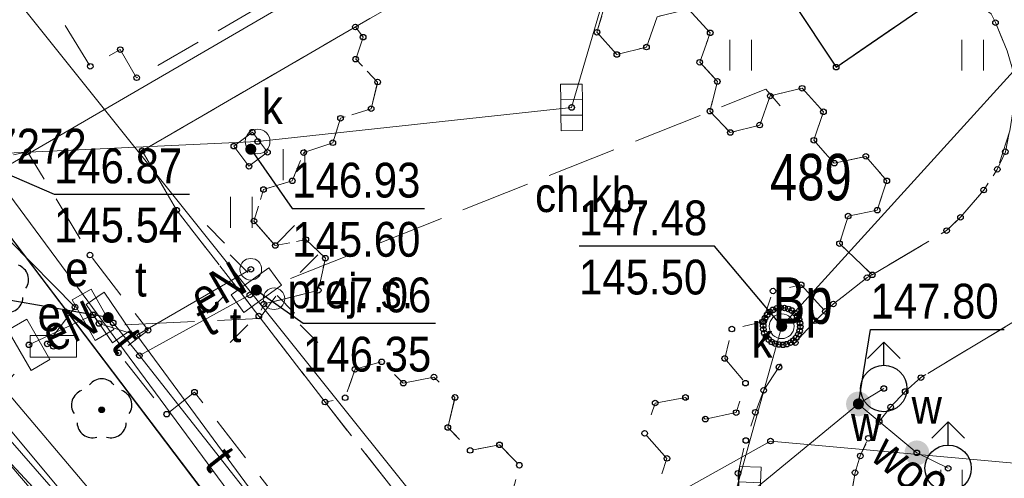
# Model space of a CAD drawing. Header units: metres. Extents: x 5548743 to 5556416, y 5707500 to 5714000.
# Tile 214 of 244: x 5554399 to 5554431, y 5710531 to 5710546. Entities that reach past the tile are written whole.
import ezdxf
from ezdxf.enums import TextEntityAlignment as Align

# ---------------------------------------------------------------- set-up
doc = ezdxf.new("R2010")
doc.units = ezdxf.units.M
for name, pattern in [('1.5_0.75', [2.25, 1.5, -0.75]), ('2.25_0.75', [3, 2.25, -0.75]), ('219-1000', [0]), ('suep_nn_1000', [0])]:
    doc.linetypes.add(name, pattern=pattern)
doc.layers.get('0').update_dxf_attribs({"color": 2, "lineweight": 5})
doc.styles.get("Standard").update_dxf_attribs({"font": 'Working1250', "width": 0.75})
doc.linetypes.add('otdn_1000', pattern='A,7,0,[21,ksztalty.shx,S=0.7,R=0,X=0,Y=0]', length=7)

# ---------------------------------------------------------------- blocks, each defined once
blk = doc.blocks.new('US05')
at = {"color": 0, "linetype": 'Continuous', "lineweight": 13}
for p, q in [((-0.75, -0.35), (-0.75, 0.35)), ((-0.75, 0.35), (-0.25, 0.35)), ((-0.25, -0.35), (-0.25, 0.35)), ((-0.25, 0.35), (0.25, 0.35)), ((0.25, -0.35), (0.25, 0.35)), ((0.25, 0.35), (0.75, 0.35)), ((0.75, -0.35), (0.75, 0.35)), ((-0.75, -0.35), (-0.25, -0.35)), ((-0.25, -0.35), (0.25, -0.35)), ((0.25, -0.35), (0.75, -0.35))]:
    blk.add_line(p, q, dxfattribs=at)
blk = doc.blocks.new('SUWH')
at = {"color": 0, "linetype": 'Continuous'}
for p in [(-0.531, 0.969), (0, 0.75), (0.531, 0.969)]:
    blk.add_line(p, (0, 1.5), dxfattribs=at)
blk.add_circle((0, 0), 0.75, dxfattribs=at)
blk = doc.blocks.new('US25')
at = {"linetype": 'Continuous', "lineweight": 13}
h = blk.add_hatch(color=0, dxfattribs=at)
edge = h.paths.add_edge_path()
edge.add_arc((0, 0), 0.4, 0, 360)
blk = doc.blocks.new('PW01')
at = {"linetype": 'Continuous', "lineweight": 13}
h = blk.add_hatch(color=0, dxfattribs=at)
edge = h.paths.add_edge_path()
edge.add_arc((0, 0), 0.18, 0, 360)
blk = doc.blocks.new('TU04')
at = {"color": 0, "linetype": 'Continuous', "lineweight": 13}
for p, q in [((0, 0), (0, 1)), ((0.7, 0), (0.7, 1))]:
    blk.add_line(p, q, dxfattribs=at)
blk = doc.blocks.new('US22')
at = {"color": 0, "linetype": 'Continuous', "lineweight": 0}
blk.add_circle((0, 0), 0.4, dxfattribs=at)
blk = doc.blocks.new('OP021')
at = {"linetype": 'Continuous', "lineweight": 13}
h = blk.add_hatch(color=0, dxfattribs=at)
edge = h.paths.add_edge_path()
edge.add_arc((0, 0), 0.1, 0, 360)
at = {"color": 0, "linetype": 'Continuous', "lineweight": -3}
for centre, start, end in [((0, 0.5), 38.316, 141.684), ((-0.476, 0.154), 110.388, 213.756), ((0.476, 0.154), 326.244, 69.612), ((-0.294, -0.404), 182.272, 285.64), ((0.294, -0.404), 254.36, 357.728), ((0.294, -0.404), 254.36, 357.728)]:
    blk.add_arc(centre, 0.5, start, end, dxfattribs=at)
blk = doc.blocks.new('US18')
at = {"color": 0, "linetype": 'Continuous', "lineweight": 13}
for p, q in [((-0.75, -0.35), (-0.75, 0.35)), ((-0.75, 0.35), (0.75, 0.35)), ((0.75, -0.35), (0.75, 0.35)), ((-0.75, -0.35), (0.75, -0.35))]:
    blk.add_line(p, q, dxfattribs=at)
blk = doc.blocks.new('US20')
at = {"color": 0, "linetype": 'Continuous', "lineweight": 13}
for p, q in [((-0.75, -0.35), (-0.75, 0.35)), ((-0.75, 0.35), (0.75, 0.35)), ((0.75, -0.35), (0.75, 0.35)), ((-0.75, -0.35), (0.75, -0.35))]:
    blk.add_line(p, q, dxfattribs=at)
blk = doc.blocks.new('SM01')
at = {"color": 0, "linetype": 'Continuous', "lineweight": 13}
for p, q in [((-0.848, 0.848), (-1.414, 1.414)), ((0.849, 0.848), (1.414, 1.414)), ((-0.848, -0.849), (-1.414, -1.414)), ((0.849, -0.849), (1.414, -1.414))]:
    blk.add_line(p, q, dxfattribs=at)
blk.add_circle((0, 0), 0.35, dxfattribs=at)
blk = doc.blocks.new('SUEP1')
at = {"color": 0, "linetype": 'Continuous'}
for p, q in [((7.5, 0), (5.25, 0.75)), ((22.5, 0), (20.25, 0.75)), ((0, 0), (7.5, 0)), ((7.5, 0), (5.25, -0.75)), ((7.5, 0), (22.5, 0)), ((22.5, 0), (20.25, -0.75))]:
    blk.add_line(p, q, dxfattribs=at)
blk = doc.blocks.new('PIKIETAW1891')
at = {"color": 0}
blk.add_circle((0, 0), 0.09, dxfattribs=at)

msp = doc.modelspace()

# ---------------------------------------------------------------- linework, layer by layer
at = {"layer": '218-kontur użytku gruntowego', "color": 3, "linetype": 'CONTINUOUS', "lineweight": 18, "flags": 128}
for points in [[(5554397.9, 5710540.87), (5554434.63, 5710562.21)], [(5554434.63, 5710562.21), (5554397.9, 5710540.87)], [(5554413.41, 5710519.89), (5554397.9, 5710540.87)], [(5554397.9, 5710540.87), (5554413.41, 5710519.89)]]:
    msp.add_lwpolyline(points, dxfattribs=at)
at = {"layer": '219-działka ewidencyjna', "color": 7, "linetype": '219-1000', "lineweight": 18, "flags": 128}
for points in [[(5554434.63, 5710562.21), (5554397.9, 5710540.87)], [(5554397.9, 5710540.87), (5554413.41, 5710519.89)]]:
    msp.add_lwpolyline(points, dxfattribs=at)
at = {"layer": 'chodnik', "color": 7, "linetype": '1.5_0.75', "lineweight": 18, "flags": 128}
for points in [[(5554409.6, 5710545.62), (5554415.1, 5710548.81), (5554424.57, 5710554.26), (5554423.48, 5710556.08), (5554421.45, 5710554.89), (5554419.97, 5710557.46), (5554419.57, 5710558.15), (5554416.73, 5710556.51), (5554417.08, 5710555.92), (5554418.62, 5710553.3), (5554415.59, 5710551.64), (5554414.79, 5710552.95), (5554411.31, 5710550.93), (5554410.54, 5710552.2), (5554410.21, 5710552.76), (5554407.17, 5710551.01), (5554407.6, 5710550.29), (5554409.1, 5710547.77), (5554402.53, 5710543.98), (5554402, 5710544.89), (5554401.03, 5710544.35), (5554386.59, 5710567.79), (5554374.1, 5710581.99), (5554358.19, 5710600.16), (5554356.05, 5710597.82), (5554384.2, 5710565.77), (5554398.04, 5710543.15), (5554393.98, 5710542.22), (5554393.69, 5710541.86), (5554394.87, 5710540.63), (5554399, 5710541.59), (5554401.02, 5710538.25), (5554402.9, 5710535.82), (5554401.94, 5710535.09), (5554403.5, 5710533.11), (5554404.4, 5710533.82), (5554408.42, 5710528.67), (5554407.51, 5710528), (5554409.02, 5710525.97), (5554409.97, 5710526.73), (5554411.75, 5710524.49), (5554416.03, 5710519.11), (5554418.7, 5710520.56), (5554418.31, 5710521.08), (5554416.25, 5710523.69), (5554414.24, 5710526.31), (5554408.62, 5710533.5), (5554406.48, 5710536.28), (5554403.82, 5710539.7), (5554402.71, 5710541.62)], [(5554416.25, 5710523.69), (5554418.31, 5710521.08), (5554418.67, 5710522.47), (5554419.62, 5710522.66), (5554419.96, 5710523.65), (5554420.91, 5710523.88), (5554421.2, 5710524.77), (5554422.2, 5710524.98), (5554422.57, 5710526.02), (5554423, 5710526.28), (5554422.56, 5710527.53), (5554422.21, 5710528.72), (5554422.02, 5710529.61), (5554421.77, 5710529.57), (5554421.44, 5710528.53), (5554420.47, 5710528.35), (5554419.81, 5710529.04), (5554418.81, 5710528.84), (5554418.15, 5710529.53), (5554418.42, 5710530.5), (5554419.35, 5710530.72), (5554419.67, 5710531.68), (5554418.95, 5710532.49), (5554419.29, 5710533.47), (5554420.27, 5710533.65), (5554420.91, 5710532.95), (5554421.91, 5710533.16), (5554422.21, 5710534.11), (5554421.54, 5710534.91), (5554421.77, 5710535.86), (5554422.76, 5710536.09), (5554423.1, 5710537.09), (5554424.01, 5710537.29), (5554424.79, 5710536.43), (5554425.05, 5710536.67), (5554426.14, 5710537.52), (5554426.31, 5710537.61), (5554425.25, 5710538.62), (5554425.53, 5710539.51), (5554426.47, 5710539.7), (5554426.78, 5710540.65), (5554426.1, 5710541.44), (5554425.08, 5710541.22), (5554424.42, 5710541.96), (5554424.73, 5710542.88), (5554424.04, 5710543.64), (5554423.01, 5710543.39), (5554422.67, 5710542.45), (5554421.72, 5710542.21), (5554421.06, 5710542.9), (5554421.3, 5710543.86), (5554420.73, 5710544.48), (5554421.07, 5710545.43), (5554420.37, 5710546.19), (5554419.36, 5710545.95), (5554419.01, 5710544.97), (5554418.05, 5710544.73), (5554417.41, 5710545.45), (5554417.69, 5710546.4), (5554416.95, 5710547.19), (5554415.94, 5710546.93), (5554415.31, 5710547.69), (5554415.49, 5710548.3), (5554415.1, 5710548.81), (5554409.6, 5710545.62), (5554409.85, 5710545.29), (5554409.61, 5710544.58), (5554410.32, 5710543.84), (5554410.11, 5710542.98), (5554409.12, 5710542.67), (5554408.87, 5710541.88), (5554407.93, 5710541.56), (5554407.56, 5710540.65), (5554406.63, 5710540.37), (5554406.32, 5710539.35), (5554407.01, 5710538.56), (5554408, 5710538.75), (5554408.63, 5710538.15), (5554408.4, 5710537.11), (5554406.64, 5710536.67), (5554406.48, 5710536.28), (5554408.62, 5710533.5), (5554409.27, 5710533.64), (5554409.59, 5710534.56), (5554410.45, 5710534.8), (5554411.15, 5710534.11), (5554412.14, 5710534.31), (5554412.82, 5710533.65), (5554412.59, 5710532.68), (5554413.31, 5710531.94), (5554414.26, 5710532.12), (5554414.9, 5710531.46), (5554414.67, 5710530.56), (5554413.74, 5710530.3), (5554413.39, 5710529.31), (5554414.05, 5710528.59), (5554413.81, 5710527.68), (5554414.53, 5710526.85), (5554415.56, 5710527.04), (5554416.17, 5710526.44), (5554415.88, 5710525.47), (5554416.58, 5710524.67)]]:
    msp.add_lwpolyline(points, close=True, dxfattribs=at)
at = {"layer": 'jezdnia', "color": 7, "linetype": '2.25_0.75', "lineweight": 18, "flags": 128}
for points in [[(5554423.49, 5710524.76), (5554423.5, 5710524.08), (5554423.27, 5710523.12), (5554422.19, 5710520.04), (5554424.16, 5710521.11), (5554428.59, 5710523.58), (5554433.01, 5710525.89), (5554429.02, 5710525.66), (5554428.06, 5710526.15), (5554427.22, 5710526.64), (5554426.77, 5710527.04), (5554426.29, 5710528.2), (5554426.08, 5710528.67), (5554425.81, 5710529.6), (5554425.75, 5710529.8), (5554425.68, 5710530.16), (5554425.67, 5710530.74), (5554425.75, 5710531.22), (5554425.92, 5710531.76), (5554426.18, 5710532.33), (5554426.53, 5710532.87), (5554426.9, 5710533.34), (5554427.37, 5710533.84), (5554427.88, 5710534.29), (5554431.3, 5710536.35), (5554431.9, 5710536.68), (5554432.79, 5710537.03), (5554433.3, 5710537.11), (5554433.82, 5710537.08), (5554434.46, 5710536.98), (5554435.04, 5710536.81), (5554435.57, 5710536.62), (5554436.05, 5710536.38), (5554436.49, 5710536.06), (5554436.99, 5710535.62), (5554437.38, 5710535.1), (5554439.15, 5710532.63), (5554448.02, 5710538.58), (5554448.29, 5710538.82), (5554448.5, 5710539), (5554448.52, 5710539.31), (5554434.27, 5710560.71), (5554430.08, 5710557.92), (5554424.57, 5710554.26), (5554424.97, 5710553.64), (5554420.86, 5710550.76), (5554425.14, 5710544.32), (5554427.99, 5710546.27), (5554428.77, 5710546.5), (5554429.14, 5710546.49), (5554429.5, 5710546.43), (5554429.84, 5710546.27), (5554430.15, 5710546.04), (5554430.29, 5710545.76), (5554430.67, 5710544.85), (5554430.94, 5710543.91), (5554430.89, 5710543.59), (5554430.85, 5710542.88), (5554430.75, 5710542.26), (5554430.35, 5710541.02), (5554429.91, 5710540.35), (5554429.16, 5710539.47), (5554428.71, 5710539.04), (5554426.31, 5710537.61), (5554426.14, 5710537.52), (5554425.05, 5710536.67), (5554424.79, 5710536.43), (5554424.46, 5710536.13), (5554423.82, 5710535.42), (5554423.29, 5710534.63), (5554422.8, 5710533.88), (5554422.53, 5710533.17), (5554422.22, 5710532.26), (5554421.97, 5710531.2), (5554422.02, 5710529.61), (5554422.21, 5710528.72), (5554422.56, 5710527.53), (5554423, 5710526.28), (5554423.34, 5710525.67), (5554423.44, 5710525.37)], [(5554349.2, 5710506.12), (5554347.79, 5710504.73), (5554345.62, 5710502.56), (5554346.13, 5710502.05), (5554355.97, 5710492.22), (5554356.42, 5710491.77), (5554357.25, 5710490.94), (5554357.4, 5710490.79), (5554370.91, 5710477.32), (5554371.36, 5710476.91), (5554371.82, 5710476.4), (5554372.76, 5710474.83), (5554373.11, 5710473.91), (5554373.2, 5710473.08), (5554373.16, 5710472.16), (5554372.84, 5710471.07), (5554380.83, 5710483.08), (5554379.04, 5710481.37), (5554377.53, 5710480.89), (5554376.56, 5710481.41), (5554376.24, 5710482.57), (5554376.67, 5710483.77), (5554377.63, 5710485.24), (5554385.64, 5710493.3), (5554395.08, 5710502.7), (5554403.72, 5710511.31), (5554405.02, 5710513.02), (5554405.93, 5710515.08), (5554406.37, 5710517.06), (5554406.48, 5710518.65), (5554406.24, 5710520.89), (5554405.58, 5710522.95), (5554404.65, 5710524.61), (5554403.44, 5710526.16), (5554392.39, 5710538.04), (5554372.75, 5710518.44), (5554376.17, 5710514.97), (5554392.24, 5710522.41), (5554393.4, 5710523.56), (5554394.6, 5710524.09), (5554396.56, 5710524.32), (5554398.18, 5710523.91), (5554399.68, 5710522.85), (5554400.57, 5710521.71), (5554401.15, 5710519.68), (5554400.75, 5710517.28), (5554399.29, 5710515.34), (5554392.24, 5710522.41), (5554376.17, 5710514.97), (5554372.41, 5710511.24), (5554366.42, 5710496.69), (5554373.52, 5710489.64), (5554373.15, 5710489.18), (5554371.8, 5710488.35), (5554370.28, 5710488.03), (5554368.28, 5710488.18), (5554366.06, 5710489.38), (5554365.07, 5710490.8), (5554364.6, 5710492.63), (5554364.77, 5710494.14), (5554365.27, 5710495.3), (5554365.72, 5710495.96), (5554366.42, 5710496.69), (5554372.41, 5710511.24), (5554368.95, 5710514.67), (5554354.7, 5710500.51), (5554353.45, 5710501.86)]]:
    msp.add_lwpolyline(points, close=True, dxfattribs=at)
at = {"layer": 'komora podziemna', "color": 34, "linetype": 'CONTINUOUS', "lineweight": 18, "flags": 128}
msp.add_lwpolyline([(5554423, 5710536.41), (5554423.1, 5710536.48), (5554423.22, 5710536.53), (5554423.34, 5710536.55), (5554423.47, 5710536.54), (5554423.59, 5710536.51), (5554423.7, 5710536.46), (5554423.8, 5710536.38), (5554423.88, 5710536.28), (5554423.94, 5710536.17), (5554423.97, 5710536.05), (5554423.98, 5710535.93), (5554423.96, 5710535.8), (5554423.92, 5710535.69), (5554423.85, 5710535.58), (5554423.76, 5710535.49), (5554423.66, 5710535.42), (5554423.54, 5710535.37), (5554423.42, 5710535.35), (5554423.29, 5710535.36), (5554423.17, 5710535.39), (5554423.06, 5710535.44), (5554422.96, 5710535.52), (5554422.88, 5710535.62), (5554422.82, 5710535.73), (5554422.79, 5710535.85), (5554422.78, 5710535.97), (5554422.8, 5710536.1), (5554422.84, 5710536.21), (5554422.91, 5710536.32)], close=True, dxfattribs=at)
at = {"layer": 'krawężnik', "color": 7, "linetype": 'CONTINUOUS', "lineweight": 25, "flags": 128}
for points in [[(5554424.57, 5710554.26), (5554424.97, 5710553.64), (5554420.86, 5710550.76), (5554425.14, 5710544.32), (5554427.99, 5710546.27)], [(5554408.24, 5710510.92), (5554397.54, 5710501.36), (5554389.3, 5710493.54), (5554381.69, 5710484.46), (5554380.83, 5710483.08), (5554379.04, 5710481.37), (5554377.53, 5710480.89), (5554376.56, 5710481.41), (5554376.24, 5710482.57), (5554376.67, 5710483.77), (5554377.63, 5710485.24), (5554385.64, 5710493.3), (5554395.08, 5710502.7), (5554403.72, 5710511.31), (5554405.02, 5710513.02), (5554405.93, 5710515.08), (5554406.37, 5710517.06), (5554406.48, 5710518.65), (5554406.24, 5710520.89), (5554405.58, 5710522.95), (5554404.65, 5710524.61), (5554403.44, 5710526.16), (5554392.39, 5710538.04)]]:
    msp.add_lwpolyline(points, dxfattribs=at)
at = {"layer": 'przewód elektroenergetyczny niskiego napięcia', "color": 1, "linetype": 'suep_nn_1000', "lineweight": 18, "flags": 128}
msp.add_lwpolyline([(5554409.56, 5710524.2), (5554376.77, 5710567.41)], dxfattribs=at)
at = {"layer": 'przewód elektroenergetyczny podziemny', "color": 1, "linetype": 'CONTINUOUS', "lineweight": 18, "flags": 128}
for points in [[(5554388.94, 5710561.37), (5554386.66, 5710559.01), (5554385.65, 5710556.23), (5554392.04, 5710545.18), (5554400.54, 5710536.57), (5554399.64, 5710535.38), (5554399.84, 5710535.3)], [(5554406.22, 5710537.79), (5554402.54, 5710535.66)], [(5554399.05, 5710535.35), (5554401.12, 5710536.32), (5554401.31, 5710536.04), (5554402.54, 5710535.66)], [(5554402.54, 5710535.66), (5554406.33, 5710530.51), (5554415.56, 5710519.51), (5554418.79, 5710520.86), (5554419.18, 5710520.89), (5554421.39, 5710522.43), (5554437.3, 5710530.65), (5554442.05, 5710532.83), (5554442.28, 5710533.22), (5554447.43, 5710536.26)], [(5554398.57, 5710534.4), (5554397.16, 5710532.96), (5554400, 5710529.64), (5554394.88, 5710521.59), (5554379.16, 5710506.32), (5554368.13, 5710494.92)], [(5554398.57, 5710534.4), (5554397.55, 5710533.28), (5554406.98, 5710522.49), (5554407.51, 5710521.08), (5554405.81, 5710513.14), (5554406.66, 5710511.48), (5554415.71, 5710501)], [(5554410.19, 5710525.08), (5554423.02, 5710532.24), (5554431.49, 5710531.47), (5554436.96, 5710534.44)]]:
    msp.add_lwpolyline(points, dxfattribs=at)
at = {"layer": 'przewód elektroenergetyczny podziemny - ob. projektowany', "color": 1, "linetype": '2.25_0.75', "lineweight": 18, "flags": 128}
msp.add_lwpolyline([(5554423.33, 5710543.07), (5554422.87, 5710543.61), (5554407.43, 5710537.46), (5554406.5, 5710536.2), (5554402.12, 5710535.99)], dxfattribs=at)
at = {"layer": 'przewód kanalizacyjny', "color": 34, "linetype": 'CONTINUOUS', "lineweight": 18, "flags": 128}
for points in [[(5554416.59, 5710543.02), (5554406.44, 5710541.92), (5554396.94, 5710541.48), (5554367.47, 5710587.74)], [(5554416.59, 5710543.02), (5554420.21, 5710555.35)], [(5554430.94, 5710510.08), (5554421.93, 5710525.08), (5554420.92, 5710527.11), (5554423.38, 5710535.95), (5554436.54, 5710550.44)]]:
    msp.add_lwpolyline(points, dxfattribs=at)
at = {"layer": 'przewód telekomunikacyjny podziemny', "color": 30, "linetype": 'CONTINUOUS', "lineweight": 18, "flags": 128}
for points in [[(5554402.62, 5710535), (5554406.19, 5710536.96), (5554406.4, 5710537.12)], [(5554402.62, 5710535), (5554401.77, 5710536.06), (5554401.61, 5710536.23)], [(5554421.13, 5710522.34), (5554419.39, 5710521.28), (5554419.01, 5710521.04), (5554415.54, 5710519.2), (5554411.77, 5710522.87), (5554411.34, 5710523.15), (5554406.82, 5710529.66), (5554402.62, 5710535)]]:
    msp.add_lwpolyline(points, dxfattribs=at)
at = {"layer": 'przewód wodociągowy', "color": 5, "linetype": 'CONTINUOUS', "lineweight": 18, "flags": 128}
for points in [[(5554384.76, 5710565.55), (5554389.21, 5710558.29), (5554415.76, 5710525.14)], [(5554426.68, 5710533.94), (5554425.86, 5710533.44), (5554415.76, 5710525.14)], [(5554428.76, 5710531.36), (5554427.75, 5710531.86), (5554425.88, 5710533.41)]]:
    msp.add_lwpolyline(points, dxfattribs=at)
at = {"layer": 'rzedna-Atr2', "color": 7, "flags": 128}
for points in [[(5554396.94, 5710541.48), (5554399.86, 5710540.22), (5554404.238, 5710540.22)], [(5554406.22, 5710541.67), (5554407.56, 5710539.76), (5554411.835, 5710539.76)], [(5554423.38, 5710535.95), (5554421.21, 5710538.54), (5554416.832, 5710538.54)], [(5554401.61, 5710536.23), (5554396.42, 5710537.14), (5554392.089, 5710537.14)], [(5554406.4, 5710537.12), (5554407.91, 5710536.05), (5554412.193, 5710536.05)], [(5554425.86, 5710533.44), (5554426.25, 5710535.85), (5554430.572, 5710535.85)]]:
    msp.add_lwpolyline(points, dxfattribs=at)
at = {"layer": 'studnia kanalizacyjna', "color": 34, "linetype": 'CONTINUOUS', "lineweight": 18, "flags": 128}
msp.add_lwpolyline([(5554405.67, 5710541.77), (5554406.27, 5710542.22), (5554406.76, 5710541.57), (5554406.16, 5710541.12)], close=True, dxfattribs=at)
at = {"layer": 'trawnik', "color": 7, "linetype": '1.5_0.75', "lineweight": 18, "flags": 128}
for points in [[(5554434.27, 5710560.71), (5554448.52, 5710539.31), (5554448.5, 5710539), (5554448.29, 5710538.82), (5554448.02, 5710538.58), (5554439.15, 5710532.63), (5554437.38, 5710535.1), (5554436.99, 5710535.62), (5554436.49, 5710536.06), (5554436.05, 5710536.38), (5554435.57, 5710536.62), (5554435.04, 5710536.81), (5554434.46, 5710536.98), (5554433.82, 5710537.08), (5554433.3, 5710537.11), (5554432.79, 5710537.03), (5554431.9, 5710536.68), (5554431.3, 5710536.35), (5554427.88, 5710534.29), (5554427.37, 5710533.84), (5554426.9, 5710533.34), (5554426.53, 5710532.87), (5554426.18, 5710532.33), (5554425.92, 5710531.76), (5554425.75, 5710531.22), (5554425.67, 5710530.74), (5554425.68, 5710530.16), (5554425.75, 5710529.8), (5554426.66, 5710529.81), (5554427.12, 5710529.62), (5554427.49, 5710529.3), (5554428.18, 5710528.57), (5554428.79, 5710528.12), (5554429.42, 5710527.8), (5554429.99, 5710527.54), (5554430.48, 5710527.46), (5554431.07, 5710527.51), (5554431.66, 5710527.63), (5554435.72, 5710529.81), (5554438.66, 5710531.16), (5554443.32, 5710533.38), (5554446.27, 5710534.72), (5554446.81, 5710535.06), (5554447.23, 5710535.45), (5554447.66, 5710536.04), (5554447.97, 5710536.56), (5554448.33, 5710537.37), (5554448.59, 5710538.09), (5554448.82, 5710538.89), (5554448.86, 5710539.7), (5554448.82, 5710540.79), (5554448.71, 5710541.81), (5554442.92, 5710550.53), (5554438.15, 5710557.6), (5554435.47, 5710561.55)], [(5554425.14, 5710544.32), (5554420.86, 5710550.76), (5554424.97, 5710553.64), (5554424.57, 5710554.26), (5554415.1, 5710548.81), (5554415.49, 5710548.3), (5554415.31, 5710547.69), (5554415.94, 5710546.93), (5554416.95, 5710547.19), (5554417.69, 5710546.4), (5554417.41, 5710545.45), (5554418.05, 5710544.73), (5554419.01, 5710544.97), (5554419.36, 5710545.95), (5554420.37, 5710546.19), (5554421.07, 5710545.43), (5554420.73, 5710544.48), (5554421.3, 5710543.86), (5554421.06, 5710542.9), (5554421.72, 5710542.21), (5554422.67, 5710542.45), (5554423.01, 5710543.39), (5554424.04, 5710543.64), (5554424.73, 5710542.88), (5554424.42, 5710541.96), (5554425.08, 5710541.22), (5554426.1, 5710541.44), (5554426.78, 5710540.65), (5554426.47, 5710539.7), (5554425.53, 5710539.51), (5554425.25, 5710538.62), (5554426.31, 5710537.61), (5554428.71, 5710539.04), (5554429.16, 5710539.47), (5554429.91, 5710540.35), (5554430.35, 5710541.02), (5554430.61, 5710541.59), (5554430.75, 5710542.26), (5554430.85, 5710542.88), (5554430.89, 5710543.59), (5554430.94, 5710543.91), (5554430.67, 5710544.85), (5554430.29, 5710545.76), (5554430.15, 5710546.04), (5554429.84, 5710546.27), (5554429.5, 5710546.43), (5554429.14, 5710546.49), (5554428.77, 5710546.5), (5554427.99, 5710546.27)], [(5554402.71, 5710541.62), (5554403.82, 5710539.7), (5554406.48, 5710536.28), (5554406.64, 5710536.67), (5554408.4, 5710537.11), (5554408.63, 5710538.15), (5554408, 5710538.75), (5554407.01, 5710538.56), (5554406.32, 5710539.35), (5554406.63, 5710540.37), (5554407.56, 5710540.65), (5554407.93, 5710541.56), (5554408.87, 5710541.88), (5554409.12, 5710542.67), (5554410.11, 5710542.98), (5554410.32, 5710543.84), (5554409.61, 5710544.58), (5554409.85, 5710545.29), (5554409.6, 5710545.62)], [(5554416.25, 5710523.69), (5554416.58, 5710524.67), (5554415.88, 5710525.47), (5554416.17, 5710526.44), (5554415.56, 5710527.04), (5554414.53, 5710526.85), (5554413.81, 5710527.68), (5554414.05, 5710528.59), (5554413.39, 5710529.31), (5554413.74, 5710530.3), (5554414.67, 5710530.56), (5554414.9, 5710531.46), (5554414.26, 5710532.12), (5554413.31, 5710531.94), (5554412.59, 5710532.68), (5554412.82, 5710533.65), (5554412.14, 5710534.31), (5554411.15, 5710534.11), (5554410.45, 5710534.8), (5554409.59, 5710534.56), (5554409.27, 5710533.64), (5554408.62, 5710533.5), (5554414.24, 5710526.31)]]:
    msp.add_lwpolyline(points, close=True, dxfattribs=at)
at = {"layer": 'ściana oporowa (linia)', "color": 0, "lineweight": 18}
msp.add_line((5554393.657, 5710539.346), (5554408.761, 5710521.542), dxfattribs=at)
at = {"layer": 'ściana oporowa (linia)', "color": 0, "linetype": 'otdn_1000', "lineweight": 18}
msp.add_line((5554393.123, 5710538.894), (5554407.939, 5710521.318), dxfattribs=at)

# ---------------------------------------------------------------- block references
at = {"layer": 'drzewo liściaste', "color": 94, "linetype": 'CONTINUOUS', "lineweight": 18}
for p in [(5554398.06, 5710537.3), (5554401.4, 5710533.25)]:
    msp.add_blockref('OP021', p, dxfattribs=at)
at = {"layer": 'hydrant', "color": 5, "linetype": 'CONTINUOUS', "lineweight": 18}
for p in [(5554426.68, 5710533.94), (5554428.76, 5710531.36)]:
    msp.add_blockref('SUWH', p, dxfattribs=at)
at = {"layer": 'kratka ściekowa', "color": 34, "linetype": 'CONTINUOUS', "lineweight": 18}
for p, rotation in [((5554416.59, 5710543.02), 270.511), ((5554422.34, 5710530.66), 87.727)]:
    msp.add_blockref('US05', p, dxfattribs=dict(at, rotation=rotation))
at = {"layer": 'latarnia', "color": 7, "linetype": 'CONTINUOUS', "lineweight": 18}
msp.add_blockref('SM01', (5554406.22, 5710537.79), dxfattribs=at)
at = {"layer": 'latarnia - ob. projektowany', "color": 7, "linetype": 'CONTINUOUS', "lineweight": 18}
msp.add_blockref('SM01', (5554406.97, 5710536.84), dxfattribs=at)
at = {"layer": 'przewód elektroenergetyczny niskiego napięcia', "color": 1, "linetype": 'CONTINUOUS', "lineweight": 18, "rotation": 127.193}
msp.add_blockref('SUEP1', (5554409.56, 5710524.2), dxfattribs=at)
at = {"layer": 'Punkt roboczy BDOT GESUT K1', "color": 6, "linetype": 'CONTINUOUS', "lineweight": 18}
for p in [(5554430.29, 5710545.76), (5554430.29, 5710545.76), (5554409.6, 5710545.62), (5554409.6, 5710545.62), (5554409.6, 5710545.62), (5554417.41, 5710545.45), (5554417.41, 5710545.45), (5554421.07, 5710545.43), (5554421.07, 5710545.43), (5554409.85, 5710545.29), (5554409.85, 5710545.29), (5554402, 5710544.89), (5554419.01, 5710544.97), (5554419.01, 5710544.97), (5554409.61, 5710544.58), (5554409.61, 5710544.58), (5554418.05, 5710544.73), (5554418.05, 5710544.73), (5554420.73, 5710544.48), (5554420.73, 5710544.48), (5554401.03, 5710544.35), (5554425.14, 5710544.32), (5554425.14, 5710544.32), (5554425.14, 5710544.32), (5554402.53, 5710543.98), (5554410.32, 5710543.84), (5554410.32, 5710543.84), (5554421.3, 5710543.86), (5554421.3, 5710543.86), (5554424.04, 5710543.64), (5554424.04, 5710543.64), (5554423.01, 5710543.39), (5554423.01, 5710543.39), (5554410.11, 5710542.98), (5554410.11, 5710542.98), (5554416.59, 5710543.02), (5554416.59, 5710543.02), (5554416.59, 5710543.02), (5554421.06, 5710542.9), (5554421.06, 5710542.9), (5554424.73, 5710542.88), (5554424.73, 5710542.88), (5554409.12, 5710542.67), (5554409.12, 5710542.67), (5554422.67, 5710542.45), (5554422.67, 5710542.45), (5554406.27, 5710542.22), (5554406.44, 5710541.92), (5554406.44, 5710541.92), (5554421.72, 5710542.21), (5554421.72, 5710542.21), (5554424.42, 5710541.96), (5554424.42, 5710541.96), (5554402.71, 5710541.62), (5554402.71, 5710541.62), (5554405.67, 5710541.77), (5554408.87, 5710541.88), (5554408.87, 5710541.88), (5554399, 5710541.59), (5554406.76, 5710541.57), (5554407.93, 5710541.56), (5554407.93, 5710541.56), (5554426.1, 5710541.44), (5554426.1, 5710541.44), (5554430.61, 5710541.59), (5554406.16, 5710541.12), (5554425.08, 5710541.22), (5554425.08, 5710541.22), (5554430.35, 5710541.02), (5554430.35, 5710541.02), (5554407.56, 5710540.65), (5554407.56, 5710540.65), (5554426.78, 5710540.65), (5554426.78, 5710540.65), (5554406.63, 5710540.37), (5554406.63, 5710540.37), (5554429.91, 5710540.35), (5554429.91, 5710540.35), (5554403.82, 5710539.7), (5554403.82, 5710539.7), (5554426.47, 5710539.7), (5554426.47, 5710539.7), (5554425.53, 5710539.51), (5554425.53, 5710539.51), (5554429.16, 5710539.47), (5554429.16, 5710539.47), (5554406.32, 5710539.35), (5554406.32, 5710539.35), (5554408, 5710538.75), (5554408, 5710538.75), (5554428.71, 5710539.04), (5554428.71, 5710539.04), (5554407.01, 5710538.56), (5554407.01, 5710538.56), (5554425.25, 5710538.62), (5554425.25, 5710538.62), (5554401.02, 5710538.25), (5554408.63, 5710538.15), (5554408.63, 5710538.15), (5554406.22, 5710537.79), (5554406.22, 5710537.79), (5554426.14, 5710537.52), (5554426.14, 5710537.52), (5554426.31, 5710537.61), (5554426.31, 5710537.61), (5554426.31, 5710537.61), (5554424.01, 5710537.29), (5554406.19, 5710536.96), (5554406.4, 5710537.12), (5554406.4, 5710537.12), (5554406.4, 5710537.12), (5554408.4, 5710537.11), (5554408.4, 5710537.11), (5554423.1, 5710537.09), (5554400.54, 5710536.57), (5554406.64, 5710536.67), (5554406.64, 5710536.67), (5554423.22, 5710536.53), (5554423.34, 5710536.55), (5554423.47, 5710536.54), (5554423.59, 5710536.51), (5554425.05, 5710536.67), (5554425.05, 5710536.67), (5554401.12, 5710536.32), (5554401.12, 5710536.32), (5554401.61, 5710536.23), (5554401.61, 5710536.23), (5554401.61, 5710536.23), (5554406.48, 5710536.28), (5554406.48, 5710536.28), (5554406.48, 5710536.28), (5554422.84, 5710536.21), (5554422.91, 5710536.32), (5554423, 5710536.41), (5554423.1, 5710536.48), (5554423.7, 5710536.46), (5554423.8, 5710536.38), (5554423.88, 5710536.28), (5554424.79, 5710536.43), (5554424.79, 5710536.43), (5554401.31, 5710536.04), (5554401.77, 5710536.06), (5554422.76, 5710536.09), (5554422.78, 5710535.97), (5554422.8, 5710536.1), (5554423.38, 5710535.95), (5554423.38, 5710535.95), (5554423.38, 5710535.95), (5554423.94, 5710536.17), (5554423.97, 5710536.05), (5554423.98, 5710535.93), (5554424.46, 5710536.13), (5554402.54, 5710535.66), (5554402.54, 5710535.66), (5554402.54, 5710535.66), (5554402.9, 5710535.82), (5554421.77, 5710535.86), (5554422.79, 5710535.85), (5554422.82, 5710535.73), (5554422.88, 5710535.62), (5554423.85, 5710535.58), (5554423.92, 5710535.69), (5554423.96, 5710535.8), (5554399.05, 5710535.35), (5554399.05, 5710535.35), (5554399.64, 5710535.38), (5554399.84, 5710535.3), (5554399.84, 5710535.3), (5554422.96, 5710535.52), (5554423.06, 5710535.44), (5554423.17, 5710535.39), (5554423.29, 5710535.36), (5554423.42, 5710535.35), (5554423.54, 5710535.37), (5554423.66, 5710535.42), (5554423.76, 5710535.49), (5554423.82, 5710535.42), (5554401.94, 5710535.09), (5554402.62, 5710535), (5554402.62, 5710535), (5554402.62, 5710535), (5554410.45, 5710534.8), (5554410.45, 5710534.8), (5554421.54, 5710534.91), (5554423.29, 5710534.63), (5554409.59, 5710534.56), (5554409.59, 5710534.56), (5554412.14, 5710534.31), (5554412.14, 5710534.31), (5554427.88, 5710534.29), (5554427.88, 5710534.29), (5554411.15, 5710534.11), (5554411.15, 5710534.11), (5554422.21, 5710534.11), (5554404.4, 5710533.82), (5554412.82, 5710533.65), (5554412.82, 5710533.65), (5554420.27, 5710533.65), (5554422.8, 5710533.88), (5554426.68, 5710533.94), (5554426.68, 5710533.94), (5554427.37, 5710533.84), (5554427.37, 5710533.84), (5554408.62, 5710533.5), (5554408.62, 5710533.5), (5554408.62, 5710533.5), (5554409.27, 5710533.64), (5554409.27, 5710533.64), (5554419.29, 5710533.47), (5554425.86, 5710533.44), (5554425.86, 5710533.44), (5554425.86, 5710533.44), (5554425.88, 5710533.41), (5554426.9, 5710533.34), (5554426.9, 5710533.34), (5554401.4, 5710533.25), (5554403.5, 5710533.11), (5554421.91, 5710533.16), (5554422.53, 5710533.17), (5554420.91, 5710532.95), (5554426.53, 5710532.87), (5554426.53, 5710532.87), (5554412.59, 5710532.68), (5554412.59, 5710532.68), (5554418.95, 5710532.49), (5554414.26, 5710532.12), (5554414.26, 5710532.12), (5554422.22, 5710532.26), (5554423.02, 5710532.24), (5554426.18, 5710532.33), (5554426.18, 5710532.33), (5554413.31, 5710531.94), (5554413.31, 5710531.94), (5554425.92, 5710531.76), (5554425.92, 5710531.76), (5554427.75, 5710531.86), (5554427.75, 5710531.86), (5554414.9, 5710531.46), (5554414.9, 5710531.46), (5554419.67, 5710531.68), (5554421.97, 5710531.2), (5554425.75, 5710531.22), (5554425.75, 5710531.22), (5554428.76, 5710531.36), (5554428.76, 5710531.36)]:
    msp.add_blockref('PIKIETAW1891', p, dxfattribs=at)
at = {"layer": 'rzedna', "color": 34, "linetype": 'CONTINUOUS', "lineweight": 18}
msp.add_blockref('PW01', (5554406.22, 5710541.67), dxfattribs=at)
at = {"layer": 'rzedna', "color": 7, "linetype": 'CONTINUOUS', "lineweight": 18}
for p in [(5554406.4, 5710537.12), (5554401.61, 5710536.23), (5554423.38, 5710535.95)]:
    msp.add_blockref('PW01', p, dxfattribs=at)
at = {"layer": 'rzedna', "color": 5, "linetype": 'CONTINUOUS', "lineweight": 18}
msp.add_blockref('PW01', (5554425.86, 5710533.44), dxfattribs=at)
at = {"layer": 'szafa elektroenergetyczna lub kontener', "color": 1, "linetype": 'CONTINUOUS', "lineweight": 18}
for p, rotation in [((5554401.12, 5710536.32), 299.538), ((5554399.05, 5710535.35), 300.068)]:
    msp.add_blockref('US18', p, dxfattribs=dict(at, rotation=rotation))
msp.add_blockref('US18', (5554399.84, 5710535.3), dxfattribs=at)
at = {"layer": 'szafa telekomunikacyjna lub kontener', "color": 30, "linetype": 'CONTINUOUS', "lineweight": 18}
for p, rotation in [((5554406.4, 5710537.12), 35.789), ((5554401.61, 5710536.23), 304.359)]:
    msp.add_blockref('US20', p, dxfattribs=dict(at, rotation=rotation))
at = {"layer": 'trawnik', "color": 7, "linetype": 'CONTINUOUS', "lineweight": 18}
for p in [(5554421.699, 5710544.209), (5554429.199, 5710544.209), (5554407.266, 5710540.675), (5554405.559, 5710539.129), (5554428.519, 5710530.309)]:
    msp.add_blockref('TU04', p, dxfattribs=at)
at = {"layer": 'właz do komory lub kanału - okrągły', "color": 7, "linetype": 'CONTINUOUS', "lineweight": 18}
for p in [(5554406.44, 5710541.92), (5554423.38, 5710535.95)]:
    msp.add_blockref('US22', p, dxfattribs=at)
at = {"layer": 'zasuwa lub zawór', "color": 5, "linetype": 'CONTINUOUS', "lineweight": 18}
for p in [(5554425.86, 5710533.44), (5554427.75, 5710531.86)]:
    msp.add_blockref('US25', p, dxfattribs=at)

# ---------------------------------------------------------------- texts
at = {"layer": '203-punkt graniczny-Atr103', "color": 7, "width": 0.9}
msp.add_text('7272', height=1.125, dxfattribs=at).set_placement((5554397.9, 5710540.87), align=Align.BOTTOM_LEFT)
msp.add_text('7272', height=1.125, dxfattribs=at).set_placement((5554397.9, 5710540.87), align=Align.BOTTOM_LEFT)
at = {"layer": '210-oznaczenie konturu użytku gruntowego', "color": 3, "linetype": 'CONTINUOUS', "lineweight": 18, "width": 0.79}
msp.add_text('Bp', height=1.5, dxfattribs=at).set_placement((5554423.09, 5710536.03))
at = {"layer": '211-numer działki ewidencyjnej', "color": 7, "linetype": 'CONTINUOUS', "lineweight": 18, "width": 0.79}
msp.add_text('489', height=1.5, dxfattribs=at).set_placement((5554423, 5710540.02))
at = {"layer": 'chodnik-Atr17', "color": 7, "width": 0.9}
msp.add_text('ch.kb.', height=1.125, dxfattribs=at).set_placement((5554415.41, 5710539.64))
at = {"layer": 'latarnia - ob. projektowany-Atr17', "color": 7, "width": 0.9}
msp.add_text('proj. s.', height=1.125, dxfattribs=at).set_placement((5554407.41, 5710536.53))
at = {"layer": 'przewód elektroenergetyczny podziemny-Atr1', "color": 1, "width": 0.9}
for rotation, p in [(30.062, (5554404.4, 5710536.74)), (25.108, (5554399.57, 5710535.59))]:
    msp.add_text('eN', height=1.125, rotation=rotation, dxfattribs=at).set_placement(p, align=Align.MIDDLE_LEFT)
at = {"layer": 'przewód telekomunikacyjny podziemny-Atr1', "color": 30, "width": 0.9}
for rotation, p in [(28.768, (5554404.59, 5710536.08)), (308.725, (5554402.1, 5710535.65)), (308.185, (5554405.12, 5710531.82))]:
    msp.add_text('t', height=1.125, rotation=rotation, dxfattribs=at).set_placement(p, align=Align.MIDDLE_LEFT)
at = {"layer": 'przewód wodociągowy-Atr1', "color": 5, "width": 0.9}
msp.add_text('wo90', height=1.125, rotation=320.345, dxfattribs=at).set_placement((5554426.92, 5710532.54), align=Align.TOP_LEFT)
at = {"layer": 'rzedna-Atr2', "color": 34, "width": 0.9}
for s, p in [('146.87', (5554399.86, 5710540.231)), ('146.93', (5554407.56, 5710539.771))]:
    msp.add_text(s, height=1.125, dxfattribs=at).set_placement(p, align=Align.BOTTOM_LEFT)
at = {"layer": 'rzedna-Atr2', "color": 7, "width": 0.9}
for s, p in [('147.48', (5554416.832, 5710538.551)), ('147.06', (5554407.91, 5710536.061))]:
    msp.add_text(s, height=1.125, dxfattribs=at).set_placement(p, align=Align.BOTTOM_LEFT)
at = {"layer": 'rzedna-Atr2', "color": 5, "width": 0.9}
msp.add_text('147.80', height=1.125, dxfattribs=at).set_placement((5554426.25, 5710535.861), align=Align.BOTTOM_LEFT)
at = {"layer": 'rzedna-Atr3', "color": 34, "width": 0.9}
for s, p in [('145.54', (5554399.86, 5710538.319)), ('145.60', (5554407.56, 5710537.859))]:
    msp.add_text(s, height=1.125, dxfattribs=at).set_placement(p, align=Align.BOTTOM_LEFT)
at = {"layer": 'rzedna-Atr3', "color": 7, "width": 0.9}
for s, p in [('145.50', (5554416.832, 5710536.639)), ('146.35', (5554407.91, 5710534.149))]:
    msp.add_text(s, height=1.125, dxfattribs=at).set_placement(p, align=Align.BOTTOM_LEFT)
at = {"layer": 'szafa elektroenergetyczna lub kontener-Atr17', "color": 1, "width": 0.9}
for p in [(5554400.22, 5710537.24), (5554399.33, 5710535.79)]:
    msp.add_text('e', height=1.125, dxfattribs=at).set_placement(p)
at = {"layer": 'szafa telekomunikacyjna lub kontener-Atr17', "color": 30, "width": 0.9}
for p in [(5554402.48, 5710536.91), (5554405.54, 5710535.44)]:
    msp.add_text('t', height=1.125, dxfattribs=at).set_placement(p)
at = {"layer": 'właz do komory lub kanału - okrągły-Atr17', "color": 7, "width": 0.9}
for p in [(5554406.58, 5710542.48), (5554422.41, 5710534.93)]:
    msp.add_text('k', height=1.125, dxfattribs=at).set_placement(p)
at = {"layer": 'zasuwa lub zawór-Atr17', "color": 5, "width": 0.9}
msp.add_text('w', height=1.125, dxfattribs=at).set_placement((5554427.58, 5710532.8))
msp.add_text('w', height=1.125, dxfattribs=at).set_placement((5554426.11, 5710532.81), align=Align.MIDDLE_CENTER)

doc.saveas('drawing.dxf')
